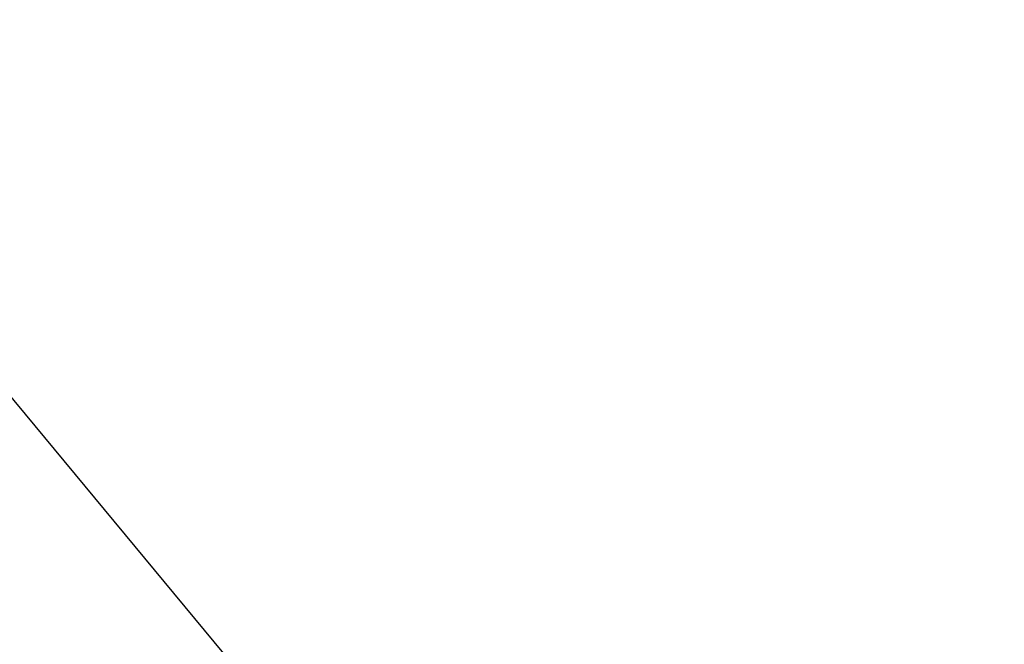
# Paper-space layout '_Trimétrica' of a CAD drawing. Header units: millimetres. Extents: x -779 to 439, y -976 to 228.
# Tile 91 of 186: x -422 to -413, y -604 to -598. Entities that reach past the tile are written whole.
import ezdxf

# ---------------------------------------------------------------- set-up
doc = ezdxf.new("R2010")
doc.units = ezdxf.units.MM

psp = doc.layouts.new('_Trimétrica')

# ---------------------------------------------------------------- linework, layer by layer
at = {"color": 7, "linetype": 'Continuous', "lineweight": 25, "flags": 128}
psp.add_lwpolyline([(-436.3621, -554.2337), (-436.8283, -558.0208), (-436.984, -561.9154), (-436.8283, -565.8947), (-436.3621, -569.9352), (-435.5881, -574.0133), (-434.511, -578.1051), (-433.1369, -582.1864), (-431.474, -586.2335), (-429.5321, -590.2224), (-427.3224, -594.1299), (-424.8581, -597.933), (-422.1535, -601.6093), (-419.2245, -605.1374), (-416.0883, -608.4964), (-412.7634, -611.6667)], dxfattribs=at)
at = {"color": 7, "linetype": 'Continuous', "lineweight": 25}
for points, knots in [([(-419.5718, -434.2818), (-419.0903, -433.8844), (-417.4116, -432.4989), (-414.318, -430.3739), (-410.3073, -427.9112), (-406.1005, -425.7163), (-401.7257, -423.7757), (-397.1905, -422.0987), (-392.5076, -420.687), (-387.6886, -419.5436), (-382.7451, -418.6702), (-377.6889, -418.0683), (-372.5316, -417.7387), (-367.2852, -417.682), (-361.9618, -417.8983), (-356.5738, -418.387), (-351.1339, -419.1473), (-345.655, -420.1778), (-340.1501, -421.4764), (-334.6328, -423.0404), (-329.1164, -424.8666), (-323.6147, -426.9509), (-318.1413, -429.2888), (-312.7101, -431.875), (-307.3346, -434.7034), (-302.0287, -437.7673), (-296.8057, -441.0595), (-291.6789, -444.5719), (-286.6614, -448.2961), (-281.766, -452.2228), (-277.005, -456.3422), (-272.3907, -460.6441), (-267.9347, -465.1176), (-263.6483, -469.7513), (-259.5424, -474.5336), (-255.6272, -479.4521), (-251.9125, -484.4944), (-248.4075, -489.6474), (-245.1208, -494.8979), (-242.0603, -500.2326), (-239.2333, -505.6376), (-236.6464, -511.0993), (-234.3057, -516.6036), (-232.2164, -522.1364), (-230.383, -527.6839), (-228.8095, -533.2319), (-227.4988, -538.7665), (-226.4536, -544.274), (-225.6754, -549.741), (-225.1655, -555.1542), (-224.9242, -560.5007), (-224.9514, -565.7681), (-225.2467, -570.9441), (-225.8088, -576.0172), (-226.6363, -580.9761), (-227.7274, -585.8099), (-229.0801, -590.5081), (-230.6919, -595.0606), (-232.5606, -599.4568), (-234.6816, -603.6883), (-237.0577, -607.7393), (-239.6225, -611.5627), (-241.5141, -613.9235), (-242.4395, -615.0784)], [0, 0, 0, 0, 0.006859, 0.023913, 0.040938, 0.057921, 0.074853, 0.091729, 0.108547, 0.125307, 0.142014, 0.158672, 0.175286, 0.191861, 0.208405, 0.224922, 0.241418, 0.257896, 0.274362, 0.290818, 0.307268, 0.323712, 0.340154, 0.356595, 0.373035, 0.389475, 0.405916, 0.422358, 0.4388, 0.455244, 0.471688, 0.488132, 0.504576, 0.52102, 0.537463, 0.553904, 0.570343, 0.58678, 0.603214, 0.619645, 0.636073, 0.652499, 0.668923, 0.685345, 0.701766, 0.718188, 0.734612, 0.751039, 0.767474, 0.783918, 0.800375, 0.816851, 0.83335, 0.849877, 0.866439, 0.883041, 0.89969, 0.916392, 0.93315, 0.949967, 0.966845, 0.98378, 1, 1, 1, 1]), ([(-575.4016, -598.4771), (-574.6278, -599.9915), (-572.3957, -604.3597), (-568.5189, -611.5243), (-563.6982, -619.9368), (-558.6418, -628.2556), (-553.3591, -636.4733), (-547.8544, -644.5814), (-542.1337, -652.5717), (-536.2027, -660.4362), (-530.0676, -668.1669), (-523.7345, -675.756), (-517.21, -683.1958), (-510.5005, -690.4789), (-503.613, -697.5978), (-496.5544, -704.5453), (-489.3319, -711.3144), (-481.9527, -717.8982), (-474.4243, -724.29), (-466.7543, -730.4833), (-458.9504, -736.4718), (-451.0206, -742.2493), (-442.9727, -747.8099), (-434.8149, -753.1479), (-426.5554, -758.2579), (-418.2025, -763.1344), (-409.7647, -767.7725), (-401.2505, -772.1673), (-392.6684, -776.3143), (-384.0272, -780.209), (-375.3356, -783.8473), (-366.6024, -787.2254), (-357.8366, -790.3396), (-349.0471, -793.1866), (-340.2427, -795.7633), (-331.4327, -798.0669), (-322.6259, -800.0949), (-313.8316, -801.8449), (-305.0587, -803.315), (-296.3164, -804.5035), (-287.6138, -805.4092), (-278.9599, -806.0308), (-270.3639, -806.3677), (-261.8346, -806.4195), (-253.3812, -806.186), (-245.0125, -805.6674), (-236.7374, -804.8644), (-228.5645, -803.7779), (-220.5026, -802.4089), (-212.5601, -800.7593), (-204.7453, -798.8307), (-197.0665, -796.6255), (-189.5316, -794.1461), (-182.1485, -791.3955), (-174.9249, -788.3766), (-167.8676, -785.0933), (-160.9855, -781.5473), (-154.2792, -777.7504), (-147.7793, -773.6772), (-143.1987, -770.6346), (-140.847, -768.8782), (-140.5322, -768.6431)], [0, 0, 0, 0, 0.009218, 0.026587, 0.043957, 0.061327, 0.078696, 0.096065, 0.113434, 0.130802, 0.148171, 0.165539, 0.182907, 0.200276, 0.217644, 0.235013, 0.252381, 0.26975, 0.28712, 0.30449, 0.32186, 0.339231, 0.356602, 0.373975, 0.391347, 0.408721, 0.426095, 0.443469, 0.460845, 0.47822, 0.495596, 0.512971, 0.530346, 0.547721, 0.565095, 0.582467, 0.599838, 0.617206, 0.634571, 0.651933, 0.669291, 0.686644, 0.703991, 0.721332, 0.738665, 0.75599, 0.773306, 0.790612, 0.807907, 0.825192, 0.842464, 0.859723, 0.87697, 0.894203, 0.911424, 0.928632, 0.945827, 0.963011, 0.980184, 0.997347, 1, 1, 1, 1])]:
    psp.add_open_spline(points, degree=3, knots=knots, dxfattribs=at)

doc.saveas('drawing.dxf')
